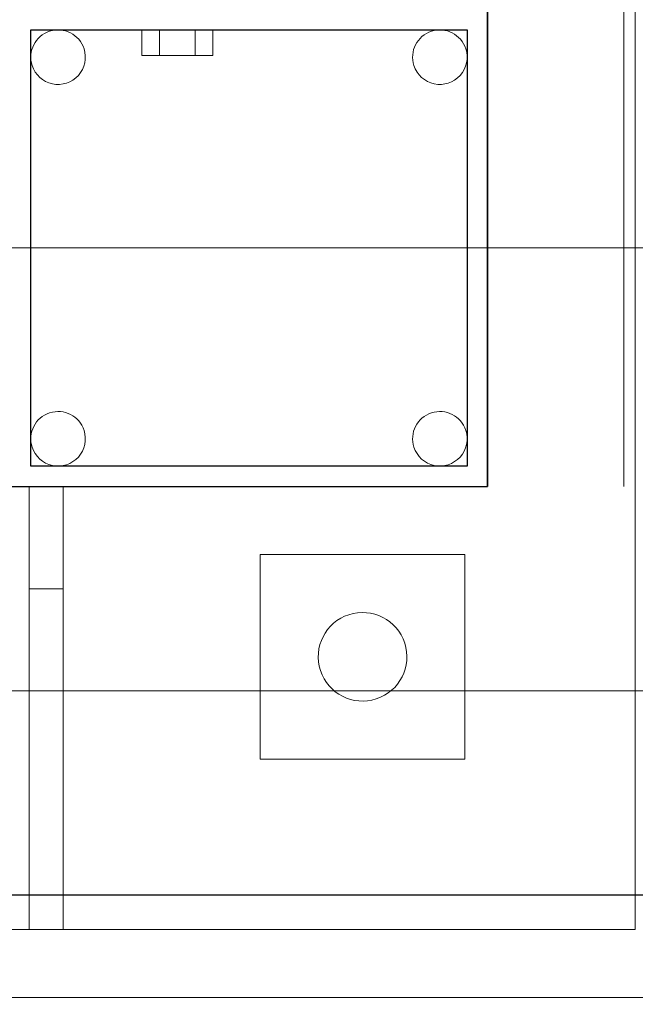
# Model space of a CAD drawing. Header units: millimetres. Extents: x -13532 to 2392, y -5241 to 5322.
# Tile 153 of 256: x -10322 to -10304, y 1073 to 1102. Entities that reach past the tile are written whole.
import ezdxf

# ---------------------------------------------------------------- set-up
doc = ezdxf.new("R2010")
doc.units = ezdxf.units.MM
doc.linetypes.add('KRESKAKROPKA2', pattern=[12.7, 6.35, -3.175, 0, -3.175])
doc.layers.get('Defpoints').update_dxf_attribs({"true_color": 0xdae6d4})
for name, color, linetype, lineweight, true_color in [('a___wymiary', 7, 'Continuous', 5, 0x666666), ('KONSTRUKCJA - CIE - AGP1', 7, 'Continuous', 5, 0xbfbfbf), ('Meble - AGP1', 7, 'Continuous', 15, 0x999999), ('MEBLE PKN', 7, 'Continuous', 9, 0xa0a0a0), ('OSI', 7, 'KRESKAKROPKA2', 5, 0x7f7f7f), ('wymiary', 7, 'Continuous', 5, 0x7f7f7f), ('WYMIARY - AGP1', 7, 'Continuous', 5, 0x716d5a), ('zigzag - AGP1', 7, 'Continuous', 9, 0xa5a5a5)]:
    doc.layers.add(name, color=color, linetype=linetype, lineweight=lineweight, true_color=true_color)
for name, color, linetype, lineweight in [('cz-gr', 122, 'Continuous', 30), ('cz-sr', 150, 'Continuous', 15), ('TS_INNE_OBIEKTY', 204, 'Continuous', 30)]:
    doc.layers.add(name, color=color, linetype=linetype, lineweight=lineweight)
doc.styles.add('ARIAL NARROW', font='ARIALN.TTF', dxfattribs={"width": 0.9})
doc.linetypes.add('ZIGZAG', pattern='A,0.00254,-5.08,[131,ltypeshp.shx,S=5.08,R=0,X=-5.08,Y=0],-10.16,[131,ltypeshp.shx,S=5.08,R=180,X=5.08,Y=0],-5.08', length=20.32254)
doc.dimstyles.new('wymiary agp1', dxfattribs={"dimtxt": 15, "dimasz": 5, "dimexe": 5, "dimexo": 5, "dimgap": 1.8, "dimtad": 1, "dimdec": 3, "dimrnd": 0.5, "dimdsep": 46, "dimtxsty": 'ARIAL NARROW', "dimblk": 'znacznik', "dimcen": 1.5, "dimse1": 1, "dimse2": 1, "dimclrd": 256, "dimclre": 256, "dimazin": 0, "dimtfac": 1, "dimtdec": 3, "dimtmove": 1, "dimatfit": 3, "dimldrblk": 'znacznik', "dimfxl": 1000, "dimfxlon": 1, "dimlwd": -1, "dimarcsym": 0})

# ---------------------------------------------------------------- blocks, each defined once
blk = doc.blocks.new('*U335')
at = {"layer": 'Meble - AGP1'}
for points in [[(210, -105), (210, 0), (260, 0), (260, -105)], [(213, -102), (213, -3), (257, -3), (257, -102)]]:
    blk.add_lwpolyline(points, close=True, dxfattribs=at)
blk = doc.blocks.new('znacznik')
at = {"layer": 'a___wymiary'}
for p, q in [((0, 1.3936), (0, -1.3936)), ((1.3936, 0), (-1.3936, 0))]:
    blk.add_line(p, q, dxfattribs=at)
at = {"layer": 'a___wymiary', "const_width": 0.2}
blk.add_lwpolyline([(0.8759, 0.8759), (-0.8759, -0.8759)], dxfattribs=at)
blk = doc.blocks.new('*D505')
at = {"layer": 'Defpoints', "color": 0}
for p in [(-11552.107, 1075.854), (-9536.638, 1075.854), (-9536.638, 856.382)]:
    blk.add_point(p, dxfattribs=at)
at = {"layer": 'WYMIARY - AGP1'}
blk.add_line((-11547.107, 856.382), (-9541.638, 856.382), dxfattribs=at)
at = {"layer": 'WYMIARY - AGP1', "xscale": 5, "yscale": 5, "zscale": 5, "rotation": 180}
blk.add_blockref('znacznik', (-11552.107, 856.382), dxfattribs=at)
at = {"layer": 'WYMIARY - AGP1', "xscale": 5, "yscale": 5, "zscale": 5}
blk.add_blockref('znacznik', (-9536.638, 856.382), dxfattribs=at)
at = {"layer": 'WYMIARY - AGP1', "color": 18, "true_color": 0x000000, "insert": (-10578.766, 865.84), "char_height": 15, "attachment_point": 5, "style": 'ARIAL NARROW'}
blk.add_mtext('2015.5', dxfattribs=at)
blk = doc.blocks.new('osi')
at = {"layer": 'OSI', "ltscale": 10}
blk.add_line((-11756.719, 1094.854), (-9340.141, 1094.854), dxfattribs=at)
blk = doc.blocks.new('konstrukcja 2025.01.09')
at = {"layer": 'KONSTRUKCJA - CIE - AGP1', "linetype": 'Continuous'}
for p, q in [((2960.186, 6029.365), (2960.186, 6069.365)), ((2945.714, 6055.015), (2945.714, 6055.765)), ((2946.233, 6055.015), (2946.233, 6055.765)), ((2947.273, 6055.015), (2947.273, 6055.765)), ((2947.792, 6055.015), (2947.792, 6055.765)), ((2945.714, 6055.015), (2947.792, 6055.015)), ((2942.402, 6042.365), (2942.402, 6029.365)), ((2943.402, 6029.365), (2943.402, 6042.365)), ((2955.186, 6040.365), (2949.186, 6040.365)), ((2949.186, 6040.365), (2949.186, 6034.365)), ((2955.186, 6034.365), (2955.186, 6040.365)), ((2942.402, 6039.365), (2943.402, 6039.365)), ((2949.186, 6034.365), (2955.186, 6034.365)), ((2920.186, 6029.365), (2942.402, 6029.365)), ((2942.402, 6029.365), (2943.402, 6029.365)), ((2943.402, 6029.365), (2960.186, 6029.365))]:
    blk.add_line(p, q, dxfattribs=at)
for centre, radius, start, end in [((2943.253, 6054.965), 0.8, 18, 198), ((2943.253, 6054.965), 0.8, 18, 198), ((2954.453, 6054.965), 0.8, 18, 198), ((2954.453, 6054.965), 0.8, 18, 198), ((2943.253, 6054.965), 0.8, 198, 18), ((2943.253, 6054.965), 0.8, 198, 18), ((2954.453, 6054.965), 0.8, 198, 18), ((2954.453, 6054.965), 0.8, 198, 18), ((2943.253, 6043.765), 0.8, 18, 198), ((2943.253, 6043.765), 0.8, 18, 198), ((2954.453, 6043.765), 0.8, 18, 198), ((2954.453, 6043.765), 0.8, 18, 198), ((2943.253, 6043.765), 0.8, 198, 18), ((2943.253, 6043.765), 0.8, 198, 18), ((2954.453, 6043.765), 0.8, 198, 18), ((2954.453, 6043.765), 0.8, 198, 18), ((2952.186, 6037.365), 1.3, 108, 288), ((2952.186, 6037.365), 1.3, 108, 288), ((2952.186, 6037.365), 1.3, 288, 108), ((2952.186, 6037.365), 1.3, 288, 108)]:
    blk.add_arc(centre, radius, start, end, dxfattribs=at)
at = {"layer": 'TS_INNE_OBIEKTY', "linetype": 'Continuous'}
for p, q in [((2955.853, 6042.365), (2955.853, 6056.365)), ((2942.453, 6042.965), (2942.453, 6055.765)), ((2942.453, 6055.765), (2955.253, 6055.765)), ((2955.253, 6055.765), (2955.253, 6042.965)), ((2955.253, 6042.965), (2942.453, 6042.965)), ((2941.853, 6042.365), (2955.853, 6042.365))]:
    blk.add_line(p, q, dxfattribs=at)

msp = doc.modelspace()

# ---------------------------------------------------------------- linework, layer by layer
at = {"layer": 'cz-gr'}
for p, q in [((-10308.7069, 2218.8546), (-10308.7069, 1087.8541)), ((-10333.106, 1087.8544), (-10308.7069, 1087.8544))]:
    msp.add_line(p, q, dxfattribs=at)
at = {"layer": 'zigzag - AGP1', "linetype": 'ZIGZAG', "ltscale": 0.6}
msp.add_line((-10304.7069, 2218.8546), (-10304.7069, 1087.8541), dxfattribs=at)
at = {"layer": 'zigzag - AGP1', "linetype": 'ZIGZAG'}
msp.add_line((-10256.918, 1081.8544), (-10337.1066, 1081.8544), dxfattribs=at)

# ---------------------------------------------------------------- block references
at = {"layer": 'MEBLE PKN'}
msp.add_blockref('*U335', (-10561.1066, 1075.8544), dxfattribs=at)

# ---------------------------------------------------------------- next in the draw order: linework, layer by layer
at = {"layer": 'cz-gr'}
msp.add_line((-10301.1066, 1075.8544), (-10333.106, 1075.8544), dxfattribs=at)

# ---------------------------------------------------------------- next in the draw order: block references
at = {"layer": 'cz-sr'}
msp.add_blockref('osi', (0.0999, 0), dxfattribs=at)
at = {"layer": 'wymiary'}
msp.add_blockref('konstrukcja 2025.01.09', (-13264.5595, -4954.5109), dxfattribs=at)

# ---------------------------------------------------------------- next in the draw order: dimensions: what is measured, and where the dimension line sits
at = {"layer": 'WYMIARY - AGP1'}
dim = msp.add_linear_dim(base=(-9536.638, 856.3817), p1=(-11552.1066, 1075.8544), p2=(-9536.638, 1075.8541), dimstyle='wymiary agp1', override={"dimclrd": 256, "dimclre": 256}, dxfattribs=at)
dim.commit()
dim.dimension.update_dxf_attribs({"geometry": '*D505', "text_midpoint": (-10578.7662, 856.3817), "dimtype": 160})

doc.saveas('drawing.dxf')
